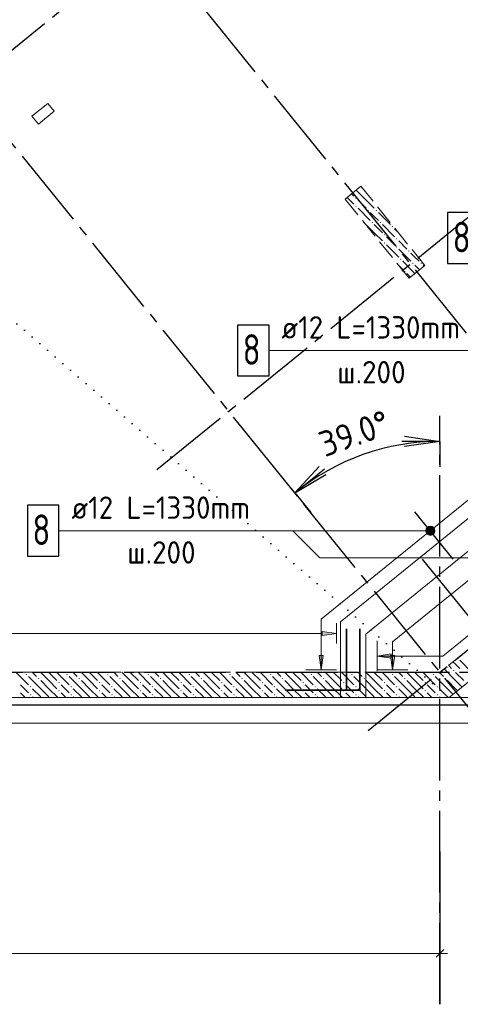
# Model space of a CAD drawing. Header units: millimetres. Extents: x 0 to 59400, y 0 to 42000.
# Tile 24 of 34: x 44374 to 48707, y 16519 to 26193. Entities that reach past the tile are written whole.
import ezdxf

# ---------------------------------------------------------------- set-up
doc = ezdxf.new("R2010")
doc.units = ezdxf.units.MM
for name, pattern in [('______2', [270, 200, -70]), ('______5', [1100, 800, -100, 100, -100]), ('______9', [100, 0, -100])]:
    doc.linetypes.add(name, pattern=pattern)
for name, color, linetype, lineweight in [('Standard', 7, 'Continuous', 25), ('ЖБ Перекрытие верхний уровень', 7, 'Continuous', 18), ('ЖБ Перекрытие нижний уровень с отделкой', 7, 'Continuous', 13), ('Обрамление П-обр. равн.', 7, 'Continuous', 25), ('Обрамление П-обр. равн.неравн.', 7, 'Continuous', 25), ('Позиционная метка номер позиции', 7, 'Continuous', 13), ('Размерная линия_ общее', 7, 'Continuous', 13)]:
    doc.layers.add(name, color=color, linetype=linetype, lineweight=lineweight)
for name, color, linetype, lineweight, true_color in [('ЖБ Пилон', 7, '______2', 13, 0xa0a0a0), ('ЖБ Стена верхний уровень', 7, '______2', 13, 0x656565), ('Оси', 7, '______5', 13, 0x656565)]:
    doc.layers.add(name, color=color, linetype=linetype, lineweight=lineweight, true_color=true_color)
doc.styles.add('ISOCPEUR', font='txt')

msp = doc.modelspace()

# ---------------------------------------------------------------- hatches: boundary and pattern name
at = {"layer": 'ЖБ Пилон', "linetype": 'Continuous', "lineweight": 18, "transparency": 33554687}
for points in [[(47754.1, 24519.6), (47756.5, 24522), (47762.4, 24514.9), (47760.6, 24513.1)], [(47674.1, 24439.6), (47680.6, 24446.1), (47687.1, 24439.6), (47680.6, 24433.1)], [(47674.1, 24359.6), (47680.6, 24366.1), (47687.1, 24359.6), (47680.6, 24353.1)], [(47794.1, 24319.6), (47800.6, 24326.1), (47807.1, 24319.6), (47800.6, 24313.1)], [(47874.1, 24319.6), (47880.6, 24326.1), (47887.1, 24319.6), (47880.6, 24313.1)], [(47834.1, 24199.6), (47840.6, 24206.1), (47847.1, 24199.6), (47840.6, 24193.1)], [(47914.1, 24199.6), (47920.6, 24206.1), (47927.1, 24199.6), (47920.6, 24193.1)], [(48034.1, 24159.6), (48040.6, 24166.1), (48047.1, 24159.6), (48040.6, 24153.1)], [(47954.1, 24079.6), (47960.6, 24086.1), (47967.1, 24079.6), (47960.6, 24073.1)], [(47954.1, 23999.6), (47960.6, 24006.1), (47967.1, 23999.6), (47960.6, 23993.1)], [(48074.1, 24039.6), (48080.6, 24046.1), (48087.1, 24039.6), (48080.6, 24033.1)], [(48074.1, 23959.6), (48080.6, 23966.1), (48087.1, 23959.6), (48080.6, 23953.1)], [(48194.1, 23919.6), (48200.6, 23926.1), (48207.1, 23919.6), (48200.6, 23913.1)], [(48114.1, 23839.6), (48120.6, 23846.1), (48127.1, 23839.6), (48120.6, 23833.1)], [(48234.1, 23799.6), (48240.6, 23806.1), (48247.1, 23799.6), (48240.6, 23793.1)], [(48314.1, 23799.6), (48320.6, 23806.1), (48327.1, 23799.6), (48320.6, 23793.1)], [(48154.1, 23719.6), (48160.6, 23726.1), (48167.1, 23719.6), (48160.6, 23713.1)]]:
    msp.add_hatch(color=7, dxfattribs=at).paths.add_polyline_path(points, flags=16)
at = {"layer": 'ЖБ Стена верхний уровень', "linetype": 'Continuous', "lineweight": 18, "transparency": 33554687}
for points in [[(48682.4, 19924.2), (48687.1, 19919.6), (48680.6, 19913.1), (48675.2, 19918.4)], [(44434.1, 19759.6), (44440.6, 19766.1), (44447.1, 19759.6), (44440.6, 19753.1)], [(44834.1, 19759.6), (44840.6, 19766.1), (44847.1, 19759.6), (44840.6, 19753.1)], [(45234.1, 19759.6), (45240.6, 19766.1), (45247.1, 19759.6), (45240.6, 19753.1)], [(45634.1, 19759.6), (45640.6, 19766.1), (45647.1, 19759.6), (45640.6, 19753.1)], [(46034.1, 19759.6), (46040.6, 19766.1), (46047.1, 19759.6), (46040.6, 19753.1)], [(46434.1, 19759.6), (46440.6, 19766.1), (46447.1, 19759.6), (46440.6, 19753.1)], [(46834.1, 19759.6), (46840.6, 19766.1), (46847.1, 19759.6), (46840.6, 19753.1)], [(47234.1, 19759.6), (47240.6, 19766.1), (47247.1, 19759.6), (47240.6, 19753.1)], [(47634.1, 19759.6), (47640.6, 19766.1), (47647.1, 19759.6), (47640.6, 19753.1)], [(48034.1, 19759.6), (48040.6, 19766.1), (48047.1, 19759.6), (48040.6, 19753.1)], [(48434.1, 19759.6), (48440.6, 19766.1), (48447.1, 19759.6), (48440.6, 19753.1)], [(48634.1, 19799.6), (48640.6, 19806.1), (48647.1, 19799.6), (48640.6, 19793.1)], [(44474.1, 19639.6), (44480.6, 19646.1), (44487.1, 19639.6), (44480.6, 19633.1)], [(44554.1, 19719.6), (44560.6, 19726.1), (44567.1, 19719.6), (44560.6, 19713.1)], [(44754.1, 19679.6), (44760.6, 19686.1), (44767.1, 19679.6), (44760.6, 19673.1)], [(44874.1, 19639.6), (44880.6, 19646.1), (44887.1, 19639.6), (44880.6, 19633.1)], [(44954.1, 19719.6), (44960.6, 19726.1), (44967.1, 19719.6), (44960.6, 19713.1)], [(45154.1, 19679.6), (45160.6, 19686.1), (45167.1, 19679.6), (45160.6, 19673.1)], [(45274.1, 19639.6), (45280.6, 19646.1), (45287.1, 19639.6), (45280.6, 19633.1)], [(45354.1, 19719.6), (45360.6, 19726.1), (45367.1, 19719.6), (45360.6, 19713.1)], [(45554.1, 19679.6), (45560.6, 19686.1), (45567.1, 19679.6), (45560.6, 19673.1)], [(45674.1, 19639.6), (45680.6, 19646.1), (45687.1, 19639.6), (45680.6, 19633.1)], [(45754.1, 19719.6), (45760.6, 19726.1), (45767.1, 19719.6), (45760.6, 19713.1)], [(45954.1, 19679.6), (45960.6, 19686.1), (45967.1, 19679.6), (45960.6, 19673.1)], [(46074.1, 19639.6), (46080.6, 19646.1), (46087.1, 19639.6), (46080.6, 19633.1)], [(46154.1, 19719.6), (46160.6, 19726.1), (46167.1, 19719.6), (46160.6, 19713.1)], [(46354.1, 19679.6), (46360.6, 19686.1), (46367.1, 19679.6), (46360.6, 19673.1)], [(46474.1, 19639.6), (46480.6, 19646.1), (46487.1, 19639.6), (46480.6, 19633.1)], [(46554.1, 19719.6), (46560.6, 19726.1), (46567.1, 19719.6), (46560.6, 19713.1)], [(46754.1, 19679.6), (46760.6, 19686.1), (46767.1, 19679.6), (46760.6, 19673.1)], [(46874.1, 19639.6), (46880.6, 19646.1), (46887.1, 19639.6), (46880.6, 19633.1)], [(46954.1, 19719.6), (46960.6, 19726.1), (46967.1, 19719.6), (46960.6, 19713.1)], [(47154.1, 19679.6), (47160.6, 19686.1), (47167.1, 19679.6), (47160.6, 19673.1)], [(47274.1, 19639.6), (47280.6, 19646.1), (47287.1, 19639.6), (47280.6, 19633.1)], [(47354.1, 19719.6), (47360.6, 19726.1), (47367.1, 19719.6), (47360.6, 19713.1)], [(47554.1, 19679.6), (47560.6, 19686.1), (47567.1, 19679.6), (47560.6, 19673.1)], [(47674.1, 19639.6), (47680.6, 19646.1), (47687.1, 19639.6), (47680.6, 19633.1)], [(47754.1, 19719.6), (47760.6, 19726.1), (47767.1, 19719.6), (47760.6, 19713.1)], [(47954.1, 19679.6), (47960.6, 19686.1), (47967.1, 19679.6), (47960.6, 19673.1)], [(48074.1, 19639.6), (48080.6, 19646.1), (48087.1, 19639.6), (48080.6, 19633.1)], [(48154.1, 19719.6), (48160.6, 19726.1), (48167.1, 19719.6), (48160.6, 19713.1)], [(48354.1, 19679.6), (48360.6, 19686.1), (48367.1, 19679.6), (48360.6, 19673.1)], [(48474.1, 19639.6), (48480.6, 19646.1), (48487.1, 19639.6), (48480.6, 19633.1)], [(48554.1, 19719.6), (48560.6, 19726.1), (48567.1, 19719.6), (48560.6, 19713.1)], [(44474.1, 19559.6), (44480.6, 19566.1), (44487.1, 19559.6), (44480.6, 19553.1)], [(44754.1, 19599.6), (44760.6, 19606.1), (44767.1, 19599.6), (44760.6, 19593.1)], [(44874.1, 19559.6), (44880.6, 19566.1), (44887.1, 19559.6), (44880.6, 19553.1)], [(45154.1, 19599.6), (45160.6, 19606.1), (45167.1, 19599.6), (45160.6, 19593.1)], [(45274.1, 19559.6), (45280.6, 19566.1), (45287.1, 19559.6), (45280.6, 19553.1)], [(45554.1, 19599.6), (45560.6, 19606.1), (45567.1, 19599.6), (45560.6, 19593.1)], [(45674.1, 19559.6), (45680.6, 19566.1), (45687.1, 19559.6), (45680.6, 19553.1)], [(45954.1, 19599.6), (45960.6, 19606.1), (45967.1, 19599.6), (45960.6, 19593.1)], [(46074.1, 19559.6), (46080.6, 19566.1), (46087.1, 19559.6), (46080.6, 19553.1)], [(46354.1, 19599.6), (46360.6, 19606.1), (46367.1, 19599.6), (46360.6, 19593.1)], [(46474.1, 19559.6), (46480.6, 19566.1), (46487.1, 19559.6), (46480.6, 19553.1)], [(46754.1, 19599.6), (46760.6, 19606.1), (46767.1, 19599.6), (46760.6, 19593.1)], [(46874.1, 19559.6), (46880.6, 19566.1), (46887.1, 19559.6), (46880.6, 19553.1)], [(47154.1, 19599.6), (47160.6, 19606.1), (47167.1, 19599.6), (47160.6, 19593.1)], [(47274.1, 19559.6), (47280.6, 19566.1), (47287.1, 19559.6), (47280.6, 19553.1)], [(47554.1, 19599.6), (47560.6, 19606.1), (47567.1, 19599.6), (47560.6, 19593.1)], [(47674.1, 19559.6), (47680.6, 19566.1), (47687.1, 19559.6), (47680.6, 19553.1)], [(47954.1, 19599.6), (47960.6, 19606.1), (47967.1, 19599.6), (47960.6, 19593.1)], [(48074.1, 19559.6), (48080.6, 19566.1), (48087.1, 19559.6), (48080.6, 19553.1)], [(48354.1, 19599.6), (48360.6, 19606.1), (48367.1, 19599.6), (48360.6, 19593.1)], [(48474.1, 19559.6), (48480.6, 19566.1), (48487.1, 19559.6), (48480.6, 19553.1)]]:
    msp.add_hatch(color=7, dxfattribs=at).paths.add_polyline_path(points, flags=16)
at = {"layer": 'Обрамление П-обр. равн.', "linetype": 'Continuous', "lineweight": 13, "transparency": 33554687}
for points in [[(47318.6, 19947), (47338.6, 19807), (47358.6, 19947)], [(48028, 19961.2), (47888, 19941.1), (48028, 19921.1)], [(48021.1, 19947), (48041.1, 19807), (48061.1, 19947)]]:
    msp.add_hatch(color=7, dxfattribs=at).paths.add_polyline_path(points)
at = {"layer": 'Обрамление П-обр. равн.неравн.', "linetype": 'Continuous', "lineweight": 13, "transparency": 33554687}
msp.add_hatch(color=7, dxfattribs=at).paths.add_polyline_path([(47347.7, 20143), (47487.7, 20163), (47347.7, 20183)])
at = {"layer": 'Позиционная метка номер позиции', "linetype": 'Continuous', "lineweight": 13, "transparency": 33554687}
for points in [[(48372.5, 21149.1), (48372.5, 21194.1), (48366.2, 21171.6)], [(48388.7, 21132.9), (48388.7, 21210.3), (48372.5, 21194.1)], [(48388.7, 21132.9), (48372.5, 21194.1), (48372.5, 21149.1)], [(48411.2, 21126.6), (48411.2, 21216.6), (48388.7, 21210.3)], [(48411.2, 21126.6), (48388.7, 21210.3), (48388.7, 21132.9)], [(48433.7, 21132.9), (48433.7, 21210.3), (48411.2, 21216.6)], [(48433.7, 21132.9), (48411.2, 21216.6), (48411.2, 21126.6)], [(48449.9, 21149.1), (48449.9, 21194.1), (48433.7, 21210.3)], [(48449.9, 21149.1), (48433.7, 21210.3), (48433.7, 21132.9)], [(48449.9, 21194.1), (48449.9, 21149.1), (48456.2, 21171.6)]]:
    msp.add_hatch(color=7, dxfattribs=at).paths.add_polyline_path(points)

# ---------------------------------------------------------------- linework, layer by layer
at = {"color": 7, "linetype": 'Continuous', "lineweight": 35, "transparency": 33554687}
for points in [[(47587.7, 20207), (47587.7, 19607), (46987.7, 19607)], [(47717.7, 20207), (47717.7, 19607), (47117.7, 19607)]]:
    msp.add_lwpolyline(points, dxfattribs=at)
at = {"layer": 'Standard', "color": 7, "linetype": '______9', "lineweight": 25, "transparency": 33554687}
msp.add_line((37604.2, 29032), (48595.6, 19532), dxfattribs=at)
at = {"layer": 'Standard', "color": 7, "linetype": 'Continuous', "lineweight": 13, "transparency": 33554687}
for points in [[(59400, 42000), (0, 42000), (0, 19532), (59400, 19532), (59400, 42000)], [(6812.7, 19282), (55405.8, 19282), (55405.8, 38032), (6812.7, 38032), (6812.7, 19282)], [(6812.7, 19532), (55406.2, 19532), (55406.2, 38032), (6812.7, 38032), (6812.7, 19532)]]:
    msp.add_lwpolyline(points, dxfattribs=at)
at = {"layer": 'Standard', "color": 254, "linetype": 'Continuous', "lineweight": 25, "true_color": 0xc4c4ff, "transparency": 33554687}
msp.add_lwpolyline([(6743.7, 19461.3), (54029.4, 19461.3), (54029.4, 38101), (6743.7, 38101), (6743.7, 19461.3)], dxfattribs=at)
at = {"layer": 'ЖБ Перекрытие верхний уровень', "color": 7, "linetype": 'Continuous', "lineweight": 18, "transparency": 33554687}
for p, q in [((44650.4, 25370.5), (44494.9, 25244.7)), ((44713.3, 25292.8), (44650.4, 25370.5)), ((44557.8, 25166.9), (44713.3, 25292.8)), ((44494.9, 25244.7), (44557.8, 25166.9)), ((47777.7, 20156.7), (51765, 23385.6)), ((47777.7, 19532), (47777.7, 20156.7)), ((33492.7, 19532), (47777.7, 19532))]:
    msp.add_line(p, q, dxfattribs=at)
at = {"layer": 'ЖБ Перекрытие нижний уровень с отделкой', "color": 7, "linetype": 'Continuous', "lineweight": 13, "transparency": 33554687}
for p, q in [((51802, 23737.2), (47527.7, 20276)), ((48595.3, 19532), (52588.7, 22765.8)), ((47527.7, 20276), (47527.7, 19532)), ((47527.7, 19532), (48595.3, 19532))]:
    msp.add_line(p, q, dxfattribs=at)
at = {"layer": 'ЖБ Пилон', "color": 253, "linetype": '______2', "lineweight": 13, "true_color": 0xa0a0a0, "transparency": 33554687}
for p, q in [((47728.7, 24556.4), (47573.3, 24430.5)), ((48358.1, 23779.2), (47728.7, 24556.4)), ((47573.3, 24430.5), (48202.6, 23653.4)), ((48202.6, 23653.4), (48358.1, 23779.2))]:
    msp.add_line(p, q, dxfattribs=at)
at = {"layer": 'ЖБ Пилон', "color": 9, "linetype": 'Continuous', "lineweight": 18, "true_color": 0xc7c7c7, "transparency": 33554687}
for p, q in [((47637.6, 24482.6), (47660.6, 24459.6)), ((47780.6, 24419.6), (47681.8, 24518.4)), ((47726, 24554.2), (47740.6, 24539.6)), ((47620.6, 24419.6), (47593.4, 24446.8)), ((47660.6, 24379.6), (47620.6, 24419.6)), ((47700.6, 24419.6), (47780.6, 24339.6)), ((47780.6, 24419.6), (47860.6, 24339.6)), ((47700.6, 24339.6), (47820.6, 24219.6)), ((47860.6, 24259.6), (47820.6, 24299.6)), ((47900.6, 24299.6), (48020.6, 24179.6)), ((47860.6, 24099.6), (47759.3, 24200.9)), ((47900.6, 24219.6), (47860.6, 24259.6)), ((47860.6, 24179.6), (47940.6, 24099.6)), ((47860.6, 24099.6), (47940.6, 24019.6)), ((47940.6, 24179.6), (48060.6, 24059.6)), ((48090.5, 24109.7), (48060.6, 24139.6)), ((48020.6, 24019.6), (47980.6, 24059.6)), ((48060.6, 23979.6), (48020.6, 24019.6)), ((48100.6, 24019.6), (48180.6, 23939.6)), ((47980.6, 23979.6), (48100.6, 23859.6)), ((48100.6, 23939.6), (48220.6, 23819.6)), ((48260.6, 23859.6), (48220.6, 23899.6)), ((48260.2, 23700), (48140.6, 23819.6)), ((48300.6, 23819.6), (48260.6, 23859.6)), ((48099.9, 23780.3), (48140.6, 23739.6)), ((48260.6, 23779.6), (48304.4, 23735.8)), ((48340.6, 23779.6), (48348.6, 23771.6)), ((48180.6, 23699.6), (48216, 23664.2))]:
    msp.add_line(p, q, dxfattribs=at)
at = {"layer": 'ЖБ Стена верхний уровень', "color": 251, "linetype": '______2', "lineweight": 13, "true_color": 0x656565, "transparency": 33554687}
for p, q in [((48595.3, 19532), (52588.7, 22765.8)), ((50216.5, 21166.5), (48506.7, 19782)), ((47527.7, 19782), (37792.7, 19782)), ((48506.7, 19782), (47527.7, 19782)), ((37325.2, 19532), (47527.7, 19532)), ((47527.7, 19532), (48595.3, 19532))]:
    msp.add_line(p, q, dxfattribs=at)
at = {"layer": 'ЖБ Стена верхний уровень', "color": 9, "linetype": 'Continuous', "lineweight": 18, "true_color": 0xc7c7c7, "transparency": 33554687}
for p, q in [((48590.4, 19849.7), (48620.6, 19819.6)), ((48660.6, 19859.6), (48634.6, 19885.5)), ((48700.6, 19819.6), (48660.6, 19859.6)), ((48700.6, 19899.6), (48820.6, 19779.6)), ((44340.6, 19779.6), (44460.6, 19659.6)), ((44418.1, 19782), (44420.6, 19779.6)), ((44580.6, 19619.6), (44460.6, 19739.6)), ((44498.1, 19782), (44540.6, 19739.6)), ((44660.6, 19699.6), (44578.1, 19782)), ((44660.6, 19779.6), (44740.6, 19699.6)), ((44740.6, 19779.6), (44860.6, 19659.6)), ((44818.1, 19782), (44820.6, 19779.6)), ((44980.6, 19619.6), (44860.6, 19739.6)), ((44898.1, 19782), (44940.6, 19739.6)), ((45060.6, 19699.6), (44978.1, 19782)), ((45060.6, 19779.6), (45140.6, 19699.6)), ((45140.6, 19779.6), (45260.6, 19659.6)), ((45218.1, 19782), (45220.6, 19779.6)), ((45380.6, 19619.6), (45260.6, 19739.6)), ((45298.1, 19782), (45340.6, 19739.6)), ((45460.6, 19699.6), (45378.1, 19782)), ((45460.6, 19779.6), (45540.6, 19699.6)), ((45540.6, 19779.6), (45660.6, 19659.6)), ((45618.1, 19782), (45620.6, 19779.6)), ((45780.6, 19619.6), (45660.6, 19739.6)), ((45698.1, 19782), (45740.6, 19739.6)), ((45860.6, 19699.6), (45778.1, 19782)), ((45860.6, 19779.6), (45940.6, 19699.6)), ((45940.6, 19779.6), (46060.6, 19659.6)), ((46018.1, 19782), (46020.6, 19779.6)), ((46180.6, 19619.6), (46060.6, 19739.6)), ((46098.1, 19782), (46140.6, 19739.6)), ((46260.6, 19699.6), (46178.1, 19782)), ((46260.6, 19779.6), (46340.6, 19699.6)), ((46340.6, 19779.6), (46460.6, 19659.6)), ((46418.1, 19782), (46420.6, 19779.6)), ((46580.6, 19619.6), (46460.6, 19739.6)), ((46498.1, 19782), (46540.6, 19739.6)), ((46660.6, 19699.6), (46578.1, 19782)), ((46660.6, 19779.6), (46740.6, 19699.6)), ((46740.6, 19779.6), (46860.6, 19659.6)), ((46818.1, 19782), (46820.6, 19779.6)), ((46980.6, 19619.6), (46860.6, 19739.6)), ((46898.1, 19782), (46940.6, 19739.6)), ((47060.6, 19699.6), (46978.1, 19782)), ((47060.6, 19779.6), (47140.6, 19699.6)), ((47140.6, 19779.6), (47260.6, 19659.6)), ((47218.1, 19782), (47220.6, 19779.6)), ((47380.6, 19619.6), (47260.6, 19739.6)), ((47298.1, 19782), (47340.6, 19739.6)), ((47460.6, 19699.6), (47378.1, 19782)), ((47460.6, 19779.6), (47527.7, 19712.4)), ((47540.6, 19779.6), (47660.6, 19659.6)), ((47618.1, 19782), (47620.6, 19779.6)), ((47780.6, 19619.6), (47660.6, 19739.6)), ((47698.1, 19782), (47740.6, 19739.6)), ((47860.6, 19699.6), (47778.1, 19782)), ((47860.6, 19779.6), (47940.6, 19699.6)), ((47940.6, 19779.6), (48060.6, 19659.6)), ((48018.1, 19782), (48020.6, 19779.6)), ((48180.6, 19619.6), (48060.6, 19739.6)), ((48098.1, 19782), (48140.6, 19739.6)), ((48260.6, 19699.6), (48178.1, 19782)), ((48260.6, 19779.6), (48340.6, 19699.6)), ((48340.6, 19779.6), (48460.6, 19659.6)), ((48418.1, 19782), (48420.6, 19779.6)), ((48555.3, 19644.8), (48460.6, 19739.6)), ((48498.1, 19782), (48511.4, 19768.7)), ((48511.4, 19768.7), (48540.6, 19739.6)), ((48660.6, 19699.6), (48546.2, 19814)), ((48660.6, 19779.6), (48740.6, 19699.6)), ((44420.6, 19619.6), (44380.6, 19659.6)), ((44580.6, 19699.6), (44660.6, 19619.6)), ((44660.6, 19699.6), (44740.6, 19619.6)), ((44820.6, 19619.6), (44780.6, 19659.6)), ((44980.6, 19699.6), (45060.6, 19619.6)), ((45060.6, 19699.6), (45140.6, 19619.6)), ((45220.6, 19619.6), (45180.6, 19659.6)), ((45380.6, 19699.6), (45460.6, 19619.6)), ((45460.6, 19699.6), (45540.6, 19619.6)), ((45620.6, 19619.6), (45580.6, 19659.6)), ((45780.6, 19699.6), (45860.6, 19619.6)), ((45860.6, 19699.6), (45940.6, 19619.6)), ((46020.6, 19619.6), (45980.6, 19659.6)), ((46180.6, 19699.6), (46260.6, 19619.6)), ((46260.6, 19699.6), (46340.6, 19619.6)), ((46420.6, 19619.6), (46380.6, 19659.6)), ((46580.6, 19699.6), (46660.6, 19619.6)), ((46660.6, 19699.6), (46740.6, 19619.6)), ((46820.6, 19619.6), (46780.6, 19659.6)), ((46980.6, 19699.6), (47060.6, 19619.6)), ((47060.6, 19699.6), (47140.6, 19619.6)), ((47220.6, 19619.6), (47180.6, 19659.6)), ((47380.6, 19699.6), (47460.6, 19619.6)), ((47460.6, 19699.6), (47527.7, 19632.4)), ((47527.7, 19712.4), (47540.6, 19699.6)), ((47620.6, 19619.6), (47580.6, 19659.6)), ((47780.6, 19699.6), (47860.6, 19619.6)), ((47860.6, 19699.6), (47940.6, 19619.6)), ((48020.6, 19619.6), (47980.6, 19659.6)), ((48180.6, 19699.6), (48260.6, 19619.6)), ((48260.6, 19699.6), (48340.6, 19619.6)), ((48420.6, 19619.6), (48380.6, 19659.6)), ((48580.6, 19619.6), (48555.3, 19644.8)), ((48580.6, 19699.6), (48660.6, 19619.6)), ((48660.6, 19699.6), (48723.9, 19636.2)), ((44380.6, 19579.6), (44428.1, 19532)), ((44460.6, 19579.6), (44420.6, 19619.6)), ((44500.6, 19619.6), (44580.6, 19539.6)), ((44580.6, 19619.6), (44660.6, 19539.6)), ((44660.6, 19619.6), (44748.1, 19532)), ((44780.6, 19579.6), (44828.1, 19532)), ((44860.6, 19579.6), (44820.6, 19619.6)), ((44900.6, 19619.6), (44980.6, 19539.6)), ((44980.6, 19619.6), (45060.6, 19539.6)), ((45060.6, 19619.6), (45148.1, 19532)), ((45180.6, 19579.6), (45228.1, 19532)), ((45260.6, 19579.6), (45220.6, 19619.6)), ((45300.6, 19619.6), (45380.6, 19539.6)), ((45380.6, 19619.6), (45460.6, 19539.6)), ((45460.6, 19619.6), (45548.1, 19532)), ((45580.6, 19579.6), (45628.1, 19532)), ((45660.6, 19579.6), (45620.6, 19619.6)), ((45700.6, 19619.6), (45780.6, 19539.6)), ((45780.6, 19619.6), (45860.6, 19539.6)), ((45860.6, 19619.6), (45948.1, 19532)), ((45980.6, 19579.6), (46028.1, 19532)), ((46060.6, 19579.6), (46020.6, 19619.6)), ((46100.6, 19619.6), (46180.6, 19539.6)), ((46180.6, 19619.6), (46260.6, 19539.6)), ((46260.6, 19619.6), (46348.1, 19532)), ((46380.6, 19579.6), (46428.1, 19532)), ((46460.6, 19579.6), (46420.6, 19619.6)), ((46500.6, 19619.6), (46580.6, 19539.6)), ((46580.6, 19619.6), (46660.6, 19539.6)), ((46660.6, 19619.6), (46748.1, 19532)), ((46780.6, 19579.6), (46828.1, 19532)), ((46860.6, 19579.6), (46820.6, 19619.6)), ((46900.6, 19619.6), (46980.6, 19539.6)), ((46980.6, 19619.6), (47060.6, 19539.6)), ((47060.6, 19619.6), (47148.1, 19532)), ((47180.6, 19579.6), (47228.1, 19532)), ((47260.6, 19579.6), (47220.6, 19619.6)), ((47300.6, 19619.6), (47380.6, 19539.6)), ((47380.6, 19619.6), (47460.6, 19539.6)), ((47460.6, 19619.6), (47527.7, 19552.4)), ((47527.7, 19632.4), (47540.6, 19619.6)), ((47527.7, 19552.4), (47548.1, 19532)), ((47580.6, 19579.6), (47628.1, 19532)), ((47660.6, 19579.6), (47620.6, 19619.6)), ((47700.6, 19619.6), (47780.6, 19539.6)), ((47780.6, 19619.6), (47860.6, 19539.6)), ((47860.6, 19619.6), (47948.1, 19532)), ((47980.6, 19579.6), (48028.1, 19532)), ((48060.6, 19579.6), (48020.6, 19619.6)), ((48100.6, 19619.6), (48180.6, 19539.6)), ((48180.6, 19619.6), (48260.6, 19539.6)), ((48260.6, 19619.6), (48348.1, 19532)), ((48380.6, 19579.6), (48428.1, 19532)), ((48460.6, 19579.6), (48420.6, 19619.6)), ((48500.6, 19619.6), (48580.6, 19539.6)), ((48580.6, 19619.6), (48635.5, 19564.6)), ((48660.6, 19619.6), (48679.7, 19600.4)), ((44500.6, 19539.6), (44508.1, 19532)), ((44900.6, 19539.6), (44908.1, 19532)), ((45300.6, 19539.6), (45308.1, 19532)), ((45700.6, 19539.6), (45708.1, 19532)), ((46100.6, 19539.6), (46108.1, 19532)), ((46500.6, 19539.6), (46508.1, 19532)), ((46900.6, 19539.6), (46908.1, 19532)), ((47300.6, 19539.6), (47308.1, 19532)), ((47700.6, 19539.6), (47708.1, 19532)), ((48100.6, 19539.6), (48108.1, 19532)), ((48500.6, 19539.6), (48508.1, 19532))]:
    msp.add_line(p, q, dxfattribs=at)
at = {"layer": 'Обрамление П-обр. равн.', "color": 7, "linetype": 'Continuous', "lineweight": 25, "transparency": 33554687}
for p, q in [((48637.2, 20892.6), (48259.6, 21358.9)), ((49084.2, 19967.8), (48335.3, 20892.6))]:
    msp.add_line(p, q, dxfattribs=at)
at = {"layer": 'Обрамление П-обр. равн.', "color": 251, "linetype": 'Continuous', "lineweight": 13, "true_color": 0x494949, "transparency": 33554687}
for p, q in [((47888, 19791.2), (47888, 20091.2)), ((47358.6, 19947), (47318.6, 19947)), ((47318.6, 19947), (47338.6, 19807)), ((47338.6, 19947), (47338.6, 19957)), ((47338.6, 19807), (47358.6, 19947)), ((48028, 19961.2), (47888, 19941.1)), ((47888, 19941.1), (47888, 19941.1)), ((47888, 19941.1), (47888, 19941.1)), ((47888, 19941.1), (47888, 19941.1)), ((47888, 19941.1), (48028, 19921.1)), ((48061.1, 19947), (48021.1, 19947)), ((48021.1, 19947), (48041.1, 19807)), ((48028, 19921.1), (48028, 19961.2)), ((48028, 19941.1), (48038, 19941.1)), ((48041.1, 19947), (48041.1, 19957)), ((48041.1, 19807), (48061.1, 19947)), ((47188.6, 19807), (47488.6, 19807)), ((47338.6, 19807), (47338.6, 19807)), ((47338.6, 19807), (47338.6, 19807)), ((47338.6, 19807), (47338.6, 19807)), ((47891.1, 19807), (48191.1, 19807)), ((48041.1, 19807), (48041.1, 19807)), ((48041.1, 19807), (48041.1, 19807)), ((48041.1, 19807), (48041.1, 19807))]:
    msp.add_line(p, q, dxfattribs=at)
at = {"layer": 'Обрамление П-обр. равн.', "color": 7, "linetype": 'Continuous', "lineweight": 25, "transparency": 33554687}
for points in [[(48580.7, 23797.1), (48890.7, 23797.1), (48890.7, 24297.1), (48580.7, 24297.1), (48580.7, 23797.1)], [(46516.1, 22692.4), (46826.1, 22692.4), (46826.1, 23192.4), (46516.1, 23192.4), (46516.1, 22692.4)], [(44449.2, 20921.6), (44759.2, 20921.6), (44759.2, 21421.6), (44449.2, 21421.6), (44449.2, 20921.6)]]:
    msp.add_lwpolyline(points, dxfattribs=at)
at = {"layer": 'Обрамление П-обр. равн.', "color": 251, "linetype": 'Continuous', "lineweight": 13, "true_color": 0x494949, "transparency": 33554687}
for points in [[(49188.4, 21800.9), (47338.6, 20303), (47338.6, 19807)], [(49840.8, 21536.2), (48041.1, 20078.9), (48041.1, 19807)], [(50115.6, 21220.8), (48535.4, 19941.1), (47888, 19941.1)]]:
    msp.add_lwpolyline(points, dxfattribs=at)
at = {"layer": 'Обрамление П-обр. равн.неравн.', "color": 251, "linetype": 'Continuous', "lineweight": 13, "true_color": 0x494949, "transparency": 33554687}
for p, q in [((47487.7, 20163), (47487.7, 20263)), ((34027.7, 20163), (47347.7, 20163)), ((47487.7, 20163), (47347.7, 20183)), ((47347.7, 20183), (47347.7, 20143)), ((47347.7, 20143), (47487.7, 20163)), ((47487.7, 20163), (47487.7, 20063)), ((47487.7, 20163), (47487.7, 20163))]:
    msp.add_line(p, q, dxfattribs=at)
at = {"layer": 'Оси', "color": 8, "linetype": '______5', "lineweight": -3, "transparency": 33554687}
for p, q in [((43142.6, 24960.2), (53229.9, 33128.8)), ((52229, 18840.1), (40850.9, 32890.9)), ((50441.6, 17392.6), (39063.5, 31443.4)), ((45722.8, 21773.9), (55810.1, 29942.5)), ((47799.5, 19209.3), (57886.9, 27377.9)), ((48506.7, 16519.3), (48506.7, 22050.2)), ((3800, 19782), (49030, 19782))]:
    msp.add_line(p, q, dxfattribs=at)
at = {"layer": 'Оси', "color": 7, "linetype": 'Continuous', "lineweight": 25, "transparency": 33554687}
msp.add_line((48506.7, 18019.3), (48506.7, 16519.3), dxfattribs=at)
at = {"layer": 'Позиционная метка номер позиции', "color": 7, "linetype": 'Continuous', "lineweight": 13, "transparency": 33554687}
for p, q in [((48411.2, 21216.6), (48411.2, 21216.6)), ((48411.2, 21171.6), (44759.2, 21171.6)), ((48366.2, 21171.6), (48366.2, 21171.6)), ((48411.2, 21126.6), (48411.2, 21126.6)), ((48456.2, 21171.6), (48456.2, 21171.6))]:
    msp.add_line(p, q, dxfattribs=at)
for points in [[(49040.1, 22444.8), (49040.1, 22942.4), (46829.1, 22942.4)], [(49063.7, 20906.9), (47323.7, 20906.9), (47059, 21171.6)]]:
    msp.add_lwpolyline(points, dxfattribs=at)
msp.add_circle((48411.2, 21171.6), 45, dxfattribs=at)
at = {"layer": 'Размерная линия_ общее', "color": 7, "linetype": 'Continuous', "lineweight": 25, "transparency": 33554687}
for p, q in [((48506.7, 22050.2), (48506.7, 22300.2)), ((48156.7, 22100.2), (48506.7, 22050.2)), ((48506.7, 22050.2), (48131.7, 22050.2)), ((48506.7, 22050.2), (48156.7, 22000.2)), ((48506.7, 22050.2), (48506.7, 22050.2)), ((48506.7, 22050.2), (48506.7, 21800.2)), ((47319.8, 21803.8), (47079.3, 21544.7)), ((47079.3, 21544.7), (47370.7, 21780.7)), ((47079.3, 21544.7), (46922, 21739)), ((47079.3, 21544.7), (47382.8, 21726.1)), ((47079.3, 21544.7), (47079.3, 21544.7)), ((47079.3, 21544.7), (47236.6, 21350.4)), ((48469.2, 16981.8), (48544.2, 17056.8))]:
    msp.add_line(p, q, dxfattribs=at)
at = {"layer": 'Размерная линия_ общее', "color": 253, "linetype": 'Continuous', "lineweight": -3, "true_color": 0xa0a0a0, "transparency": 33554687}
for q in [(48506.7, 17144.3), (48506.7, 16894.3), (48506.7, 16719.3)]:
    msp.add_line((48506.7, 17019.3), q, dxfattribs=at)
at = {"layer": 'Размерная линия_ общее', "color": 7, "linetype": 'Continuous', "lineweight": 13, "transparency": 33554687}
for p, q in [((37692.7, 17019.3), (48506.7, 17019.3)), ((48506.7, 17019.3), (48581.7, 17019.3))]:
    msp.add_line(p, q, dxfattribs=at)
at = {"layer": 'Размерная линия_ общее', "color": 7, "linetype": 'Continuous', "lineweight": 25, "transparency": 33554687}
msp.add_arc((48506.7, 19782), 2268.2, 90, 129, dxfattribs=at)

# ---------------------------------------------------------------- texts
at = {"layer": 'Обрамление П-обр. равн.', "color": 7, "linetype": 'Continuous', "lineweight": 13, "transparency": 33554687, "attachment_point": 7, "style": 'ISOCPEUR'}
for s, insert, char_height, width in [('\\W0.78;8', (48630.7, 23907.1), 300, 326.407), ('\\W0.94;ø12 L=1330mm ', (46947.1, 23059.7), 220, 2104.376), ('\\W0.78;8', (46566.1, 22802.4), 300, 326.407), ('\\W0.95;ш.200 ', (47497.1, 22619.7), 220, 962.136), ('\\W0.94;ø12 L=1330mm ', (44882.2, 21288.9), 220, 2104.383), ('\\W0.78;8', (44499.2, 21031.6), 300, 326.407), ('\\W0.95;ш.200 ', (45432.2, 20848.9), 220, 962.136)]:
    msp.add_mtext(s, dxfattribs=dict(at, insert=insert, char_height=char_height, width=width))
at = {"layer": 'Размерная линия_ общее', "color": 7, "linetype": 'Continuous', "lineweight": 25, "transparency": 33554687, "insert": (47374.5, 21893.3), "char_height": 250, "width": 866.651, "attachment_point": 7, "rotation": 19.5, "style": 'ISOCPEUR'}
msp.add_mtext('\\W0.94;39.0%%d', dxfattribs=at)

doc.saveas('drawing.dxf')
